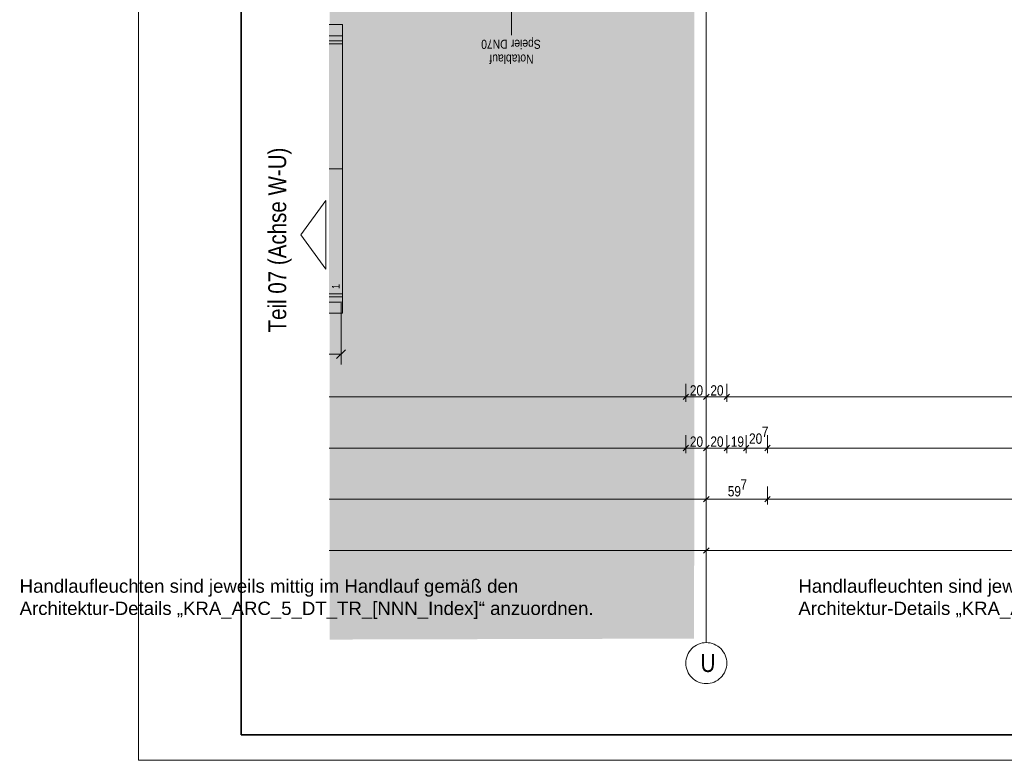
# Model space of a CAD drawing. Extents: x -743 to 300, y 62 to 1112.
# Tile 1 of 179: x -743 to -551, y 62 to 207. Entities that reach past the tile are written whole.
import ezdxf
from ezdxf.lldxf.tags import DXFTag

# ---------------------------------------------------------------- set-up
doc = ezdxf.new("R2010")
doc.units = 0
doc.layers.get('0').update_dxf_attribs({"lineweight": 13})
for name, color, linetype, lineweight, true_color in [('00_E_ST_Handlaufleuchte_Bem', 7, 'Continuous', 5, 0x7d7d00), ('00_E_ST_Handlaufleuchte–Handlauf-Position', 7, 'Continuous', 5, 0x0000b2), ('30 -35 Decken- 2.2 Treppen Außen', 9, 'Continuous', 9, 0x808080), ('70 -72 Beschriftung- 1 Beschriftung allgemein', 7, 'Continuous', 9, 0xff6633), ('70 -76 Bemaßung- 2 Allgemein', 9, 'Continuous', 5, 0x808080), ('iwb_Layout BA_Markierung', 7, 'Continuous', 9, 0xbadcdc), ('iwb_Layout Text', 3, 'Continuous', 18, 0x00ff00)]:
    doc.layers.add(name, color=color, linetype=linetype, lineweight=lineweight, true_color=true_color)
for name, color, linetype, lineweight in [('70 -71 Achsen- 1 Gebäudeachsen', 7, 'STRICHPUNKT2-A06CPV7LL0', 18), ('iwb_Plankopf Rahmen', 7, 'Continuous', 35), ('Keine-A06CPV7KL0', 7, 'Continuous', 9)]:
    doc.layers.add(name, color=color, linetype=linetype, lineweight=lineweight)
doc.styles.get("Standard").update_dxf_attribs({"font": 'ARIALN.TTF'})
tags = doc.linetypes.add('STRICHPUNKT2-A06CPV7LL0', pattern=[12.7, 6.35, -3.175, 0, -3.175]).pattern_tags.tags
tags[10:11] = [DXFTag(74, 4), DXFTag(75, 0), DXFTag(340, '0'), DXFTag(46, 0.0), DXFTag(50, 0.0), DXFTag(44, 0.0), DXFTag(45, 0.0)]
tags[8:9] = [DXFTag(74, 4), DXFTag(75, 0), DXFTag(340, '0'), DXFTag(46, 0.0), DXFTag(50, 0.0), DXFTag(44, 0.0), DXFTag(45, 0.0)]
tags[6:7] = [DXFTag(74, 4), DXFTag(75, 0), DXFTag(340, '0'), DXFTag(46, 0.0), DXFTag(50, 0.0), DXFTag(44, 0.0), DXFTag(45, 0.0)]
tags[4:5] = [DXFTag(74, 4), DXFTag(75, 0), DXFTag(340, '0'), DXFTag(46, 0.0), DXFTag(50, 0.0), DXFTag(44, 0.0), DXFTag(45, 0.0)]

# ---------------------------------------------------------------- blocks, each defined once
blk = doc.blocks.new('Polygon-A06CPV78L0')
at = {"color": 0, "linetype": 'ByBlock', "lineweight": -2, "ltscale": 0.13}
blk.add_solid([(-611.22, 86.2), (-682.36, 86.01), (-611.05, 1083.81), (-682.36, 1083.81)], dxfattribs=at)
blk = doc.blocks.new('Referenz-A06CPV7ML0')
at = {"layer": '30 -35 Decken- 2.2 Treppen Außen', "color": 0}
for p, q in [((-679.85, 206.11), (-682.49, 206.11)), ((-679.85, 203.91), (-679.85, 206.11)), ((-682.49, 203.91), (-679.85, 203.91)), ((-679.85, 203.91), (-679.85, 151.91)), ((-679.85, 202.91), (-682.49, 202.91)), ((-682.49, 202.31), (-679.85, 202.31)), ((-679.85, 202.31), (-679.85, 202.91)), ((-679.85, 177.91), (-682.49, 177.91)), ((-682.49, 153.51), (-679.85, 153.51)), ((-679.85, 152.91), (-682.49, 152.91)), ((-679.85, 151.91), (-682.49, 151.91)), ((-679.85, 153.51), (-679.85, 152.91)), ((-679.85, 149.71), (-679.85, 151.91)), ((-682.49, 149.71), (-679.85, 149.71))]:
    blk.add_line(p, q, dxfattribs=at)
at = {"layer": '30 -35 Decken- 2.2 Treppen Außen', "color": 0, "linetype": 'Continuous', "ltscale": 0.13}
for p, q in [((-679.85, 206.11), (-682.49, 206.11)), ((-679.85, 206.11), (-682.49, 206.11)), ((-682.49, 206.11), (-679.85, 206.11)), ((-679.85, 203.91), (-679.85, 206.11)), ((-679.85, 203.91), (-679.85, 206.11)), ((-679.85, 206.11), (-679.85, 203.91)), ((-679.85, 203.91), (-682.49, 203.91)), ((-682.49, 203.91), (-679.85, 203.91)), ((-679.85, 203.91), (-682.49, 203.91)), ((-682.49, 203.91), (-679.85, 203.91)), ((-679.85, 203.91), (-682.49, 203.91)), ((-679.85, 203.91), (-679.85, 151.91)), ((-679.85, 203.91), (-679.85, 151.91)), ((-679.85, 202.91), (-682.49, 202.91)), ((-682.49, 202.91), (-679.85, 202.91)), ((-682.49, 202.31), (-679.85, 202.31)), ((-679.85, 202.31), (-682.49, 202.31)), ((-679.85, 202.31), (-679.85, 202.91)), ((-679.85, 202.91), (-679.85, 202.31)), ((-679.85, 177.91), (-682.49, 177.91)), ((-679.85, 177.91), (-682.49, 177.91)), ((-682.49, 153.51), (-679.85, 153.51)), ((-679.85, 153.51), (-682.49, 153.51)), ((-679.85, 152.91), (-682.49, 152.91)), ((-682.49, 152.91), (-679.85, 152.91)), ((-679.85, 151.91), (-682.49, 151.91)), ((-679.85, 151.91), (-682.49, 151.91)), ((-679.85, 151.91), (-682.49, 151.91)), ((-679.85, 151.91), (-682.49, 151.91)), ((-679.85, 151.91), (-682.49, 151.91)), ((-679.85, 153.51), (-679.85, 152.91)), ((-679.85, 152.91), (-679.85, 153.51)), ((-679.85, 149.71), (-679.85, 151.91)), ((-679.85, 149.71), (-679.85, 151.91)), ((-679.85, 149.71), (-679.85, 151.91)), ((-682.49, 149.71), (-679.85, 149.71)), ((-682.49, 149.71), (-679.85, 149.71)), ((-682.49, 149.71), (-679.85, 149.71))]:
    blk.add_line(p, q, dxfattribs=at)
at = {"layer": '30 -35 Decken- 2.2 Treppen Außen', "color": 7, "linetype": 'Continuous', "ltscale": 0.13, "true_color": 0xffffff}
for points in [[(-682.49, 203.91), (-679.85, 203.91), (-679.85, 206.11)], [(-682.49, 203.91), (-679.85, 206.11), (-682.49, 206.08)], [(-682.49, 206.08), (-679.85, 206.11), (-682.49, 206.11)], [(-679.85, 203.91), (-682.49, 203.94), (-682.49, 206.11)], [(-679.85, 203.91), (-682.49, 206.11), (-679.85, 206.11)], [(-679.85, 203.91), (-682.49, 203.91), (-682.49, 203.94)], [(-679.85, 202.31), (-682.49, 202.32), (-682.49, 202.91)], [(-679.85, 202.31), (-682.49, 202.91), (-679.85, 202.91)], [(-679.85, 202.31), (-682.49, 202.31), (-682.49, 202.32)], [(-679.85, 153.51), (-682.49, 153.51), (-682.49, 153.5)], [(-679.85, 153.51), (-682.49, 153.5), (-682.49, 152.91)], [(-679.85, 153.51), (-682.49, 152.91), (-679.85, 152.91)], [(-682.49, 149.71), (-679.85, 149.71), (-679.85, 151.91)], [(-682.49, 149.71), (-679.85, 151.91), (-682.49, 151.88)], [(-682.49, 151.88), (-679.85, 151.91), (-682.49, 151.91)], [(-679.85, 151.91), (-682.49, 151.91), (-682.49, 151.88)], [(-679.85, 151.91), (-682.49, 151.88), (-682.49, 149.71)], [(-679.85, 151.91), (-682.49, 149.71), (-679.85, 149.71)]]:
    blk.add_solid(points, dxfattribs=at)
at = {"layer": '30 -35 Decken- 2.2 Treppen Außen', "color": 7, "linetype": 'Continuous', "lineweight": 5, "ltscale": 0.13, "true_color": 0xffffff}
for points in [[(-679.85, 203.91), (-682.49, 203.91), (-682.49, 180.27)], [(-679.85, 203.91), (-682.49, 180.27), (-682.49, 151.91)], [(-679.85, 203.91), (-682.49, 151.91), (-679.85, 151.91)]]:
    blk.add_solid(points, dxfattribs=at)
at = {"layer": '70 -71 Achsen- 1 Gebäudeachsen', "color": 0, "linetype": 'STRICHPUNKT2-A06CPV7LL0', "ltscale": 0.18}
blk.add_line((-608.85, 1084.85), (-608.85, 85.41), dxfattribs=at)
at = {"layer": '70 -72 Beschriftung- 1 Beschriftung allgemein', "color": 0, "linetype": 'Continuous', "ltscale": 0.13}
blk.add_line((-646.85, 214.31), (-646.85, 204.02), dxfattribs=at)
at = {"layer": '70 -72 Beschriftung- 1 Beschriftung allgemein', "color": 0, "linetype": 'Continuous', "lineweight": 5, "ltscale": 0.13}
for p, q in [((-646.85, 204.02), (-646.87, 204.08)), ((-646.87, 204.08), (-646.84, 204.08)), ((-646.84, 204.08), (-646.85, 204.02))]:
    blk.add_line(p, q, dxfattribs=at)
at = {"layer": '70 -72 Beschriftung- 1 Beschriftung allgemein', "color": 0, "lineweight": 0}
for points in [[(-646.85, 204.08), (-646.85, 204.02), (-646.87, 204.08)], [(-646.85, 204.08), (-646.84, 204.08), (-646.85, 204.02)]]:
    blk.add_solid(points, dxfattribs=at)
at = {"layer": '70 -76 Bemaßung- 2 Allgemein', "color": 0, "linetype": 'Continuous', "ltscale": 0.13}
for p, q in [((-612.85, 135.91), (-612.85, 132.41)), ((-612.85, 135.91), (-612.85, 132.41)), ((-608.85, 135.91), (-608.85, 132.41)), ((-608.85, 135.91), (-608.85, 132.41)), ((-604.85, 135.91), (-604.85, 132.41)), ((-604.85, 135.91), (-604.85, 132.41)), ((-613.91, 133.41), (-682.49, 133.41)), ((-611.85, 133.41), (-613.91, 133.41)), ((-613.85, 133.41), (-611.79, 133.41)), ((-609.91, 133.41), (-611.79, 133.41)), ((-607.85, 133.41), (-609.91, 133.41)), ((-609.85, 133.41), (-607.79, 133.41)), ((-605.91, 133.41), (-607.79, 133.41)), ((-603.85, 133.41), (-605.91, 133.41)), ((-605.85, 133.41), (-603.79, 133.41)), ((-461.91, 133.41), (-603.79, 133.41)), ((-612.85, 125.91), (-612.85, 122.41)), ((-612.85, 125.91), (-612.85, 122.41)), ((-608.85, 125.91), (-608.85, 122.41)), ((-608.85, 125.91), (-608.85, 122.41)), ((-604.85, 125.91), (-604.85, 122.41)), ((-604.85, 125.91), (-604.85, 122.41)), ((-601.05, 125.91), (-601.05, 122.41)), ((-601.05, 125.91), (-601.05, 122.41)), ((-596.91, 125.91), (-596.91, 122.41)), ((-596.91, 125.91), (-596.91, 122.41)), ((-613.91, 123.41), (-682.49, 123.41)), ((-611.85, 123.41), (-613.91, 123.41)), ((-613.85, 123.41), (-611.79, 123.41)), ((-609.91, 123.41), (-611.79, 123.41)), ((-607.85, 123.41), (-609.91, 123.41)), ((-609.85, 123.41), (-607.79, 123.41)), ((-605.91, 123.41), (-607.79, 123.41)), ((-603.85, 123.41), (-605.91, 123.41)), ((-605.85, 123.41), (-603.79, 123.41)), ((-602.11, 123.41), (-603.79, 123.41)), ((-600.05, 123.41), (-602.11, 123.41)), ((-602.05, 123.41), (-599.99, 123.41)), ((-597.97, 123.41), (-599.99, 123.41)), ((-595.91, 123.41), (-597.97, 123.41)), ((-597.91, 123.41), (-595.85, 123.41)), ((-461.91, 123.41), (-595.85, 123.41)), ((-608.85, 115.91), (-608.85, 112.41)), ((-608.85, 115.91), (-608.85, 112.41)), ((-596.91, 115.91), (-596.91, 112.41)), ((-596.91, 115.91), (-596.91, 112.41)), ((-609.91, 113.41), (-682.49, 113.41)), ((-607.85, 113.41), (-609.91, 113.41)), ((-609.85, 113.41), (-607.79, 113.41)), ((-597.97, 113.41), (-607.79, 113.41)), ((-595.91, 113.41), (-597.97, 113.41)), ((-597.91, 113.41), (-595.85, 113.41)), ((76.46, 113.41), (-595.85, 113.41)), ((-608.32, 103.94), (-609.38, 102.88)), ((-609.38, 102.88), (-608.32, 103.94)), ((-608.85, 105.41), (-608.85, 102.41)), ((-608.85, 105.41), (-608.85, 102.41)), ((-609.91, 103.41), (-682.49, 103.41)), ((-608.35, 103.41), (-609.91, 103.41)), ((-609.35, 103.41), (-607.79, 103.41)), ((-457.91, 103.41), (-607.79, 103.41))]:
    blk.add_line(p, q, dxfattribs=at)
at = {"layer": '70 -76 Bemaßung- 2 Allgemein', "color": 0, "linetype": 'Continuous', "lineweight": 20, "ltscale": 0.2}
for p, q in [((-612.32, 133.94), (-613.38, 132.88)), ((-613.38, 132.88), (-612.32, 133.94)), ((-608.32, 133.94), (-609.38, 132.88)), ((-609.38, 132.88), (-608.32, 133.94)), ((-604.32, 133.94), (-605.38, 132.88)), ((-605.38, 132.88), (-604.32, 133.94)), ((-612.32, 123.94), (-613.38, 122.88)), ((-613.38, 122.88), (-612.32, 123.94)), ((-608.32, 123.94), (-609.38, 122.88)), ((-609.38, 122.88), (-608.32, 123.94)), ((-604.32, 123.94), (-605.38, 122.88)), ((-605.38, 122.88), (-604.32, 123.94)), ((-600.52, 123.94), (-601.58, 122.88)), ((-601.58, 122.88), (-600.52, 123.94)), ((-596.38, 123.94), (-597.44, 122.88)), ((-597.44, 122.88), (-596.38, 123.94)), ((-608.32, 113.94), (-609.38, 112.88)), ((-609.38, 112.88), (-608.32, 113.94)), ((-596.38, 113.94), (-597.44, 112.88)), ((-597.44, 112.88), (-596.38, 113.94))]:
    blk.add_line(p, q, dxfattribs=at)
at = {"layer": 'Keine-A06CPV7KL0', "color": 0, "linetype": 'Continuous', "ltscale": 0.13}
for p, q in [((-611.39, 84.5), (-611.07, 84.74)), ((-611.07, 84.74), (-610.74, 84.94)), ((-610.74, 84.94), (-610.38, 85.11)), ((-610.38, 85.11), (-610.01, 85.24)), ((-610.01, 85.24), (-609.63, 85.34)), ((-609.63, 85.34), (-609.24, 85.39)), ((-609.24, 85.39), (-608.85, 85.41)), ((-608.85, 85.41), (-608.46, 85.39)), ((-608.46, 85.39), (-608.07, 85.34)), ((-608.07, 85.34), (-607.69, 85.24)), ((-607.69, 85.24), (-607.32, 85.11)), ((-607.32, 85.11), (-606.97, 84.94)), ((-606.97, 84.94), (-606.63, 84.74)), ((-606.63, 84.74), (-606.31, 84.5)), ((-612.68, 82.57), (-612.55, 82.94)), ((-612.55, 82.94), (-612.38, 83.3)), ((-612.38, 83.3), (-612.18, 83.63)), ((-612.18, 83.63), (-611.94, 83.95)), ((-611.94, 83.95), (-611.68, 84.24)), ((-611.68, 84.24), (-611.39, 84.5)), ((-606.31, 84.5), (-606.02, 84.24)), ((-606.02, 84.24), (-605.76, 83.95)), ((-605.76, 83.95), (-605.53, 83.63)), ((-605.53, 83.63), (-605.32, 83.3)), ((-605.32, 83.3), (-605.16, 82.94)), ((-605.16, 82.94), (-605.02, 82.57)), ((-612.85, 81.41), (-612.83, 81.8)), ((-612.83, 81.02), (-612.85, 81.41)), ((-612.83, 81.8), (-612.78, 82.19)), ((-612.78, 80.63), (-612.83, 81.02)), ((-612.78, 82.19), (-612.68, 82.57)), ((-605.02, 82.57), (-604.93, 82.19)), ((-604.93, 82.19), (-604.87, 81.8)), ((-604.87, 81.02), (-604.93, 80.63)), ((-604.87, 81.8), (-604.85, 81.41)), ((-604.85, 81.41), (-604.87, 81.02)), ((-612.68, 80.25), (-612.78, 80.63)), ((-612.55, 79.88), (-612.68, 80.25)), ((-612.38, 79.53), (-612.55, 79.88)), ((-612.18, 79.19), (-612.38, 79.53)), ((-611.94, 78.87), (-612.18, 79.19)), ((-611.68, 78.58), (-611.94, 78.87)), ((-605.76, 78.87), (-606.02, 78.58)), ((-605.53, 79.19), (-605.76, 78.87)), ((-605.32, 79.53), (-605.53, 79.19)), ((-605.16, 79.88), (-605.32, 79.53)), ((-605.02, 80.25), (-605.16, 79.88)), ((-604.93, 80.63), (-605.02, 80.25)), ((-611.39, 78.32), (-611.68, 78.58)), ((-611.07, 78.09), (-611.39, 78.32)), ((-610.74, 77.88), (-611.07, 78.09)), ((-610.38, 77.72), (-610.74, 77.88)), ((-610.01, 77.58), (-610.38, 77.72)), ((-609.63, 77.49), (-610.01, 77.58)), ((-609.24, 77.43), (-609.63, 77.49)), ((-608.85, 77.41), (-609.24, 77.43)), ((-608.46, 77.43), (-608.85, 77.41)), ((-608.07, 77.49), (-608.46, 77.43)), ((-607.69, 77.58), (-608.07, 77.49)), ((-607.32, 77.72), (-607.69, 77.58)), ((-606.97, 77.88), (-607.32, 77.72)), ((-606.63, 78.09), (-606.97, 77.88)), ((-606.31, 78.32), (-606.63, 78.09)), ((-606.02, 78.58), (-606.31, 78.32))]:
    blk.add_line(p, q, dxfattribs=at)
at = {"layer": '30 -35 Decken- 2.2 Treppen Außen', "color": 0, "linetype": 'Continuous', "ltscale": 0.13, "insert": (-681.93, 154.48), "char_height": 1.5103, "attachment_point": 1, "rotation": 90.001}
blk.add_mtext('{\\fArial Narrow;1}', dxfattribs=at)
at = {"layer": '70 -72 Beschriftung- 1 Beschriftung allgemein', "color": 0, "linetype": 'Continuous', "ltscale": 0.13, "char_height": 1.7621, "attachment_point": 1, "rotation": 180}
for s, insert in [('{\\fArial Narrow;DN70}', (-647.63, 201.36)), ('{\\fArial Narrow;Speier}', (-641.17, 201.36)), ('{\\fArial Narrow;Notablauf}', (-642.57, 198.48))]:
    blk.add_mtext(s, dxfattribs=dict(at, insert=insert))
at = {"layer": '70 -76 Bemaßung- 2 Allgemein', "color": 0, "linetype": 'Continuous', "ltscale": 0.13, "char_height": 2.0138, "attachment_point": 1}
for s, insert in [('{\\fArial Narrow;20}', (-612.05, 135.66)), ('{\\fArial Narrow;20}', (-608.05, 135.66)), ('{\\fArial Narrow;7}', (-598, 127.6)), ('{\\fArial Narrow;20}', (-612.05, 125.66)), ('{\\fArial Narrow;20}', (-608.05, 125.66)), ('{\\fArial Narrow;19}', (-604.06, 125.66)), ('{\\fArial Narrow;20}', (-600.5, 126.25)), ('{\\fArial Narrow;7}', (-602.18, 117.32)), ('{\\fArial Narrow;59}', (-604.65, 115.98))]:
    blk.add_mtext(s, dxfattribs=dict(at, insert=insert))
at = {"layer": 'Keine-A06CPV7KL0', "color": 0, "linetype": 'Continuous', "ltscale": 0.13, "insert": (-609.98, 83.2), "char_height": 3.5241, "attachment_point": 1}
blk.add_mtext('{\\fArial Narrow;U}', dxfattribs=at)
blk = doc.blocks.new('Polygon-A06CPV8QL0')
at = {"color": 0, "linetype": 'ByBlock', "lineweight": -2, "ltscale": 0.13}
for points in [[(-682.49, 152.72), (-679.85, 152.71), (-679.85, 153.51)], [(-682.49, 152.72), (-679.85, 153.51), (-682.49, 153.51)], [(-682.49, 152.72), (-679.85, 152.71), (-682.49, 152.71)]]:
    blk.add_solid(points, dxfattribs=at)
blk = doc.blocks.new('Polygon-A06CPV8SL0')
at = {"color": 0, "linetype": 'ByBlock', "lineweight": -2, "ltscale": 0.13}
for points in [[(-682.49, 215.61), (-617.25, 215.61), (-682.49, 215.41)], [(-682.49, 215.41), (-617.25, 215.61), (-617.25, 214.81)], [(-682.49, 215.41), (-617.25, 214.81), (-682.49, 214.81)], [(-679.85, 203.11), (-679.85, 202.31), (-682.49, 202.32)], [(-679.85, 203.11), (-682.49, 202.32), (-682.49, 203.11)], [(-679.85, 202.31), (-682.49, 202.32), (-682.49, 202.31)]]:
    blk.add_solid(points, dxfattribs=at)
blk = doc.blocks.new('Maß-A06CPV9AL0')
at = {"color": 0, "linetype": 'ByBlock', "lineweight": -2, "ltscale": 0.13}
for p, q in [((-680.15, 139.71), (-680.15, 151.71)), ((-679.3, 142.56), (-681, 140.86)), ((-682.49, 141.71), (-680.15, 141.71))]:
    blk.add_line(p, q, dxfattribs=at)

msp = doc.modelspace()

# ---------------------------------------------------------------- linework, layer by layer
at = {"layer": 'iwb_Layout Text', "linetype": 'Continuous', "ltscale": 0.18}
for p, q in [((-687.98, 165.05), (-683.1, 171.75)), ((-683.1, 158.36), (-683.1, 171.75)), ((-683.1, 158.36), (-687.98, 165.05))]:
    msp.add_line(p, q, dxfattribs=at)
at = {"layer": 'iwb_Plankopf Rahmen', "color": 8, "lineweight": 13, "ltscale": 0.13, "true_color": 0x808080}
msp.add_lwpolyline([(300.35, 62.43), (-719.65, 62.43), (-719.65, 1112.43), (300.35, 1112.43), (300.35, 62.43)], close=True, dxfattribs=at)
at = {"layer": 'iwb_Plankopf Rahmen', "ltscale": 0.35}
msp.add_lwpolyline([(-699.65, 67.43), (-699.65, 1107.43), (295.35, 1107.43), (295.35, 67.43), (-599.65, 67.43), (-699.65, 67.43)], close=True, dxfattribs=at)

# ---------------------------------------------------------------- block references
at = {"color": 8, "lineweight": 13, "ltscale": 0.13, "true_color": 0x808080}
msp.add_blockref('Referenz-A06CPV7ML0', (0, 0), dxfattribs=at)
at = {"layer": '00_E_ST_Handlaufleuchte_Bem', "ltscale": 0.13}
msp.add_blockref('Maß-A06CPV9AL0', (0, 0), dxfattribs=at)
at = {"layer": '00_E_ST_Handlaufleuchte–Handlauf-Position', "ltscale": 0.13}
for name in ['Polygon-A06CPV8SL0', 'Polygon-A06CPV8QL0']:
    msp.add_blockref(name, (0, 0), dxfattribs=at)
at = {"layer": 'iwb_Layout BA_Markierung', "ltscale": 0.13}
msp.add_blockref('Polygon-A06CPV78L0', (0, 0), dxfattribs=at)

# ---------------------------------------------------------------- texts
at = {"layer": '00_E_ST_Handlaufleuchte_Bem', "ltscale": 0.13, "char_height": 2.6, "attachment_point": 1}
for s, insert in [('{\\fArial;Handlaufleuchten sind jeweils mittig im Handlauf gemäß den }', (-742.88, 97.75)), ('{\\fArial;Handlaufleuchten sind jeweils mittig im Handlauf gemäß den }', (-590.88, 97.75)), ('{\\fArial;Architektur-Details „KRA_ARC_5_DT_TR_[NNN_Index]“ anzuordnen.}', (-742.88, 93.41)), ('{\\fArial;Architektur-Details „KRA_ARC_5_DT_TR_[NNN_Index]“ anzuordnen.}', (-590.88, 93.41))]:
    msp.add_mtext(s, dxfattribs=dict(at, insert=insert))
at = {"layer": 'iwb_Layout Text', "ltscale": 0.18}
msp.add_text('Teil 07 (Achse W-U)', height=3.5, rotation=90, dxfattribs=at).set_placement((-690.85, 145.97))

doc.saveas('drawing.dxf')
